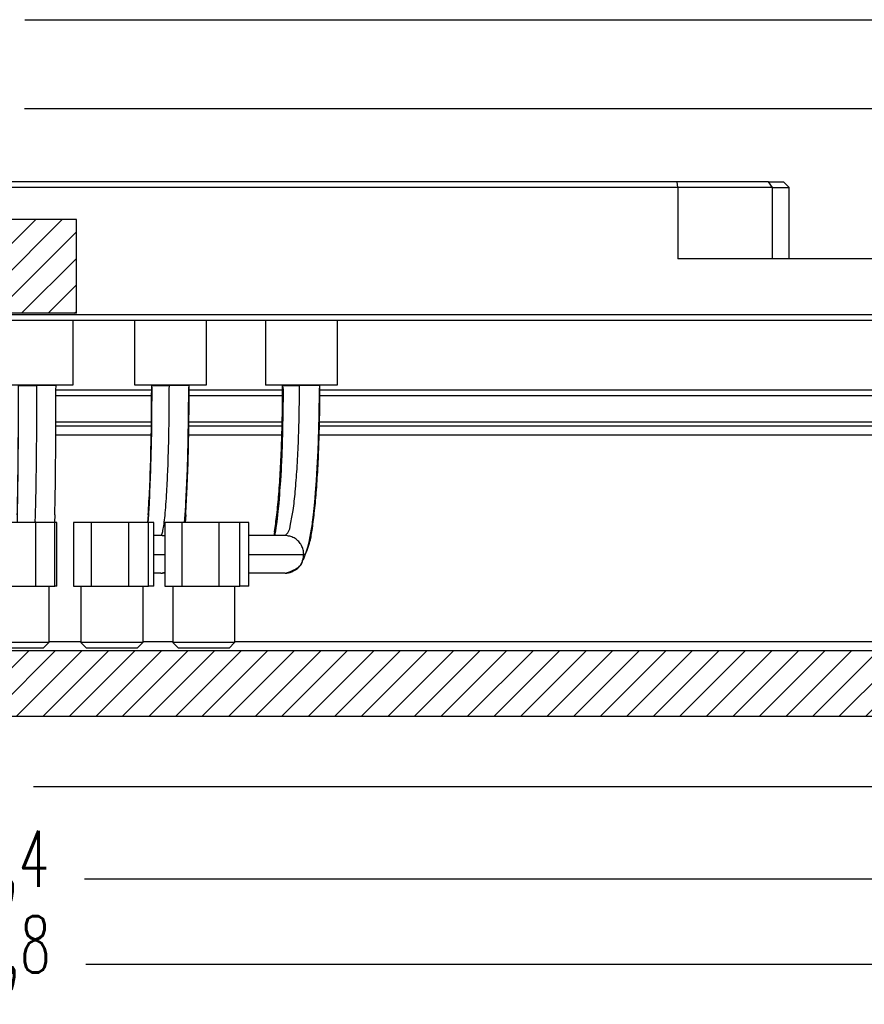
# Model space of a CAD drawing. Header units: inches. Extents: x -343 to 520, y -275 to 283.
# Tile 25 of 42: x -122 to -77, y -102 to -50. Entities that reach past the tile are written whole.
import ezdxf

# ---------------------------------------------------------------- set-up
doc = ezdxf.new("R2010")
doc.units = ezdxf.units.IN
doc.layers.add('1', color=7, linetype='Continuous')
doc.styles.add('CONVERTER_12', font='txt.shx', dxfattribs={"width": 0.63})
doc.dimstyles.new('ME10_DIM_17', dxfattribs={"dimtxt": 3, "dimasz": 2.5, "dimexe": 2, "dimexo": 1, "dimgap": 1, "dimtad": 0, "dimdsep": 46, "dimtxsty": 'CONVERTER_12', "dimsah": 1, "dimcen": 0.09, "dimclrd": 3, "dimclre": 3, "dimclrt": 3, "dimadec": 0, "dimazin": 0, "dimtfac": 1, "dimtdec": 4, "dimtix": 1, "dimtmove": 0, "dimatfit": 3, "dimfxl": 1, "dimtolj": 1, "dimtzin": 0, "dimarcsym": 0})
doc.dimstyles.new('ME10_DIM_18', dxfattribs={"dimtxt": 3, "dimasz": 2.5, "dimexe": 2, "dimexo": 1, "dimgap": 1, "dimtad": 0, "dimdsep": 46, "dimtxsty": 'CONVERTER_12', "dimsah": 1, "dimcen": 0.09, "dimclrd": 3, "dimclre": 3, "dimclrt": 3, "dimadec": 0, "dimazin": 0, "dimtfac": 1, "dimtdec": 4, "dimtix": 1, "dimtmove": 0, "dimatfit": 3, "dimfxl": 1, "dimtolj": 1, "dimtzin": 0, "dimarcsym": 0})
doc.dimstyles.new('ME10_DIM_19', dxfattribs={"dimtxt": 3, "dimasz": 2.5, "dimexe": 2, "dimexo": 1, "dimgap": 1, "dimtad": 0, "dimdsep": 46, "dimtxsty": 'CONVERTER_12', "dimsah": 1, "dimcen": 0.09, "dimclrd": 3, "dimclre": 3, "dimclrt": 3, "dimadec": 0, "dimazin": 0, "dimtfac": 1, "dimtdec": 4, "dimtix": 1, "dimtmove": 0, "dimatfit": 3, "dimfxl": 1, "dimtolj": 1, "dimtzin": 0, "dimarcsym": 0})
doc.dimstyles.new('ME10_DIM_25', dxfattribs={"dimtxt": 3, "dimasz": 2.5, "dimexe": 2, "dimexo": 1, "dimgap": 1, "dimtad": 0, "dimdec": 0, "dimdsep": 46, "dimtxsty": 'CONVERTER_12', "dimsah": 1, "dimcen": 0.09, "dimclrd": 3, "dimclre": 3, "dimclrt": 3, "dimadec": 0, "dimazin": 0, "dimtfac": 1, "dimtdec": 4, "dimtix": 1, "dimtmove": 0, "dimatfit": 3, "dimfxl": 1, "dimtolj": 1, "dimtzin": 0, "dimarcsym": 0})
doc.dimstyles.new('ME10_DIM_26', dxfattribs={"dimtxt": 3, "dimasz": 2.5, "dimexe": 2, "dimexo": 1, "dimgap": 1, "dimtad": 0, "dimdec": 0, "dimdsep": 46, "dimtxsty": 'CONVERTER_12', "dimsah": 1, "dimcen": 0.09, "dimclrd": 3, "dimclre": 3, "dimclrt": 3, "dimadec": 0, "dimazin": 0, "dimtfac": 1, "dimtdec": 4, "dimtix": 1, "dimtmove": 0, "dimatfit": 3, "dimfxl": 1, "dimtolj": 1, "dimtzin": 0, "dimarcsym": 0})
pattern_1 = [(225, (0, 0), (0.707107, -0.707107), [])]

# ---------------------------------------------------------------- blocks, each defined once
blk = doc.blocks.new('cable__18', base_point=(-114.475, -83.406))
at = {"color": 7, "linetype": 'Continuous'}
for p, q in [((-108.212, -69.406), (-108.211, -69.38)), ((-108.212, -69.406), (-108.209, -69.428)), ((-108.209, -69.428), (-108.208, -69.438)), ((-108.208, -69.38), (-108.208, -69.406)), ((-108.208, -69.438), (-108.18, -69.621)), ((-108.18, -69.621), (-108.191, -70.976)), ((-106.26, -71.013), (-106.249, -69.658)), ((-106.249, -69.658), (-106.217, -69.417)), ((-106.217, -69.38), (-106.217, -69.406)), ((-106.217, -69.417), (-106.215, -69.406)), ((-108.191, -70.976), (-108.205, -71.64)), ((-106.294, -72.326), (-106.26, -71.013)), ((-108.21, -71.854), (-108.254, -73.12)), ((-108.205, -71.64), (-108.21, -71.854)), ((-106.315, -72.888), (-106.294, -72.326)), ((-106.358, -73.795), (-106.315, -72.888)), ((-108.254, -73.12), (-108.284, -73.718)), ((-108.291, -73.922), (-108.325, -74.481)), ((-108.284, -73.718), (-108.291, -73.922)), ((-106.399, -74.467), (-106.358, -73.795)), ((-108.325, -74.481), (-108.364, -75.007)), ((-106.447, -75.129), (-106.399, -74.467)), ((-108.364, -75.007), (-108.374, -75.205)), ((-108.374, -75.205), (-108.416, -75.678)), ((-106.49, -75.618), (-106.447, -75.129)), ((-108.461, -76.112), (-108.475, -76.3)), ((-108.416, -75.678), (-108.461, -76.112)), ((-106.559, -76.294), (-106.49, -75.618)), ((-108.475, -76.3), (-108.521, -76.669)), ((-106.608, -76.685), (-106.559, -76.294)), ((-113.575, -76.706), (-114.475, -76.706)), ((-114.475, -76.706), (-114.475, -80.106)), ((-111.584, -76.706), (-113.575, -76.706)), ((-113.575, -76.706), (-113.575, -80.106)), ((-110.493, -76.706), (-111.584, -76.706)), ((-111.584, -80.106), (-111.584, -76.706)), ((-110.493, -80.106), (-110.493, -76.706)), ((-110.014, -76.706), (-110.493, -76.706)), ((-110.014, -80.106), (-110.014, -76.706)), ((-108.586, -77.157), (-108.631, -77.403)), ((-108.57, -76.994), (-108.586, -77.157)), ((-108.521, -76.669), (-108.57, -76.994)), ((-106.695, -77.263), (-106.621, -76.776)), ((-106.621, -76.776), (-106.608, -76.685)), ((-109.549, -77.406), (-110.014, -77.406)), ((-108.075, -77.406), (-109.549, -77.406)), ((-108.639, -77.2), (-108.677, -77.406)), ((-108.631, -77.403), (-108.632, -77.406)), ((-108.015, -77.407), (-108.075, -77.406)), ((-106.859, -78.027), (-106.773, -77.665)), ((-106.773, -77.665), (-106.747, -77.543)), ((-106.747, -77.543), (-106.695, -77.263)), ((-107.072, -78.635), (-106.907, -78.187)), ((-106.907, -78.187), (-106.859, -78.027)), ((-107.146, -78.757), (-107.144, -78.732)), ((-107.144, -78.732), (-107.143, -78.707)), ((-107.143, -78.707), (-107.112, -78.693)), ((-107.112, -78.693), (-107.08, -78.65)), ((-107.08, -78.65), (-107.072, -78.635)), ((-107.755, -79.297), (-107.676, -79.265)), ((-107.676, -79.265), (-107.607, -79.234)), ((-107.607, -79.234), (-107.547, -79.205)), ((-107.547, -79.205), (-107.494, -79.176)), ((-107.494, -79.176), (-107.447, -79.149)), ((-107.447, -79.149), (-107.406, -79.122)), ((-107.406, -79.122), (-107.369, -79.096)), ((-107.369, -79.096), (-107.336, -79.07)), ((-107.336, -79.07), (-107.307, -79.045)), ((-107.307, -79.045), (-107.281, -79.021)), ((-107.281, -79.021), (-107.259, -78.996)), ((-107.259, -78.996), (-107.238, -78.972)), ((-107.238, -78.972), (-107.221, -78.948)), ((-107.221, -78.948), (-107.205, -78.925)), ((-107.205, -78.925), (-107.191, -78.901)), ((-107.191, -78.901), (-107.18, -78.877)), ((-107.18, -78.877), (-107.17, -78.854)), ((-107.17, -78.854), (-107.161, -78.83)), ((-107.161, -78.83), (-107.155, -78.806)), ((-107.155, -78.806), (-107.15, -78.782)), ((-107.15, -78.782), (-107.146, -78.757)), ((-109.549, -79.406), (-110.014, -79.406)), ((-108.075, -79.406), (-109.549, -79.406)), ((-108.075, -79.406), (-107.951, -79.367)), ((-107.951, -79.367), (-107.846, -79.331)), ((-107.846, -79.331), (-107.755, -79.297)), ((-114.475, -80.106), (-113.575, -80.106)), ((-114.062, -80.106), (-114.062, -83.106)), ((-113.575, -80.106), (-111.584, -80.106)), ((-111.584, -80.106), (-110.493, -80.106)), ((-110.762, -80.106), (-110.762, -83.106)), ((-110.014, -80.106), (-110.493, -80.106)), ((-114.062, -83.106), (-113.762, -83.406)), ((-111.982, -83.106), (-114.062, -83.106)), ((-111.062, -83.406), (-113.762, -83.406)), ((-110.762, -83.106), (-111.982, -83.106)), ((-111.062, -83.406), (-110.762, -83.106))]:
    blk.add_line(p, q, dxfattribs=at)
at = {"color": 1, "linetype": 'Continuous'}
for p, q in [((-108.208, -69.406), (-108.212, -69.406)), ((-108.212, -69.406), (-107.308, -69.406)), ((-107.308, -69.38), (-107.308, -69.406)), ((-106.217, -69.406), (-107.308, -69.406)), ((-110.014, -78.406), (-109.536, -78.406)), ((-109.536, -78.406), (-107.079, -78.406))]:
    blk.add_line(p, q, dxfattribs=at)
at = {"color": 7, "linetype": 'Continuous'}
for points, knots in [([(-108.639, -77.2), (-108.595, -76.9), (-108.498, -76.233), (-108.401, -75.133), (-108.315, -73.861), (-108.254, -72.453), (-108.215, -70.953), (-108.21, -69.927), (-108.208, -69.406)], [0, 0, 0, 0, 0.90822, 2.022615, 3.310594, 4.733832, 6.249679, 7.812567, 7.812567, 7.812567, 7.812567]), ([(-106.911, -78.233), (-106.86, -78.09), (-106.732, -77.731), (-106.621, -77.052), (-106.501, -76.156), (-106.404, -75.06), (-106.322, -73.799), (-106.262, -72.408), (-106.224, -70.929), (-106.219, -69.919), (-106.217, -69.406)], [0, 0, 0, 0, 0.453035, 1.143361, 2.055961, 3.16612, 4.442317, 5.847729, 7.341539, 8.880228, 8.880228, 8.880228, 8.880228]), ([(-108.075, -79.406), (-108.015, -79.403), (-107.894, -79.397), (-107.779, -79.36), (-107.722, -79.341)], [0, 0, 0, 0, 0.1801715, 0.3603963, 0.3603963, 0.3603963, 0.3603963])]:
    blk.add_open_spline(points, degree=3, knots=knots, dxfattribs=at)
at = {"color": 1, "linetype": 'Continuous'}
for points, knots in [([(-108.075, -77.406), (-108.021, -77.357), (-107.845, -77.201), (-107.77, -76.695), (-107.622, -75.982), (-107.522, -74.99), (-107.427, -73.795), (-107.36, -72.428), (-107.316, -70.947), (-107.311, -69.926), (-107.308, -69.406)], [0, 0, 0, 0, 0.21449, 0.691919, 1.44299, 2.444655, 3.660692, 5.0456, 6.546979, 8.107771, 8.107771, 8.107771, 8.107771]), ([(-107.079, -78.406), (-107.086, -78.322), (-107.098, -78.154), (-107.194, -77.918), (-107.342, -77.713), (-107.537, -77.552), (-107.766, -77.441), (-107.932, -77.419), (-108.015, -77.407)], [0, 0, 0, 0, 0.251048, 0.501957, 0.752623, 1.003002, 1.25312, 1.50307, 1.50307, 1.50307, 1.50307]), ([(-107.722, -79.341), (-107.631, -79.297), (-107.45, -79.209), (-107.244, -78.981), (-107.106, -78.708), (-107.088, -78.506), (-107.079, -78.406)], [0, 0, 0, 0, 0.299878, 0.600157, 0.900821, 1.201718, 1.201718, 1.201718, 1.201718]), ([(-107.079, -78.406), (-107.049, -78.393), (-106.97, -78.362), (-106.934, -78.282), (-106.911, -78.233)], [0, 0, 0, 0, 0.095021, 0.2493393, 0.2493393, 0.2493393, 0.2493393])]:
    blk.add_open_spline(points, degree=3, knots=knots, dxfattribs=at)
blk = doc.blocks.new('Gore_OL_G4_ZTG__19', base_point=(-109.117, -69.38))
at = {"color": 7, "linetype": 'Continuous'}
for p, q in [((-109.117, -65.935), (-109.117, -69.38)), ((-105.307, -65.935), (-105.307, -69.38)), ((-105.307, -69.38), (-109.117, -69.38))]:
    blk.add_line(p, q, dxfattribs=at)
blk = doc.blocks.new('GoreZQR_46_2_14_1_12_6__20', base_point=(-114.475, -83.406))
for name, p in [('Gore_OL_G4_ZTG__19', (-109.117, -69.38)), ('cable__18', (-114.475, -83.406))]:
    blk.add_blockref(name, p)
blk = doc.blocks.new('cable__21', base_point=(-119.347, -83.406))
at = {"color": 7, "linetype": 'Continuous'}
for p, q in [((-115.184, -69.406), (-115.183, -69.38)), ((-115.183, -69.413), (-115.184, -69.406)), ((-115.163, -69.537), (-115.183, -69.413)), ((-115.182, -69.38), (-115.182, -69.406)), ((-115.17, -70.973), (-115.163, -69.537)), ((-113.214, -70.995), (-113.207, -69.559)), ((-113.207, -69.559), (-113.186, -69.406)), ((-113.186, -69.38), (-113.186, -69.406)), ((-115.18, -71.808), (-115.17, -70.973)), ((-113.236, -72.388), (-113.214, -70.995)), ((-115.193, -72.492), (-115.18, -71.808)), ((-113.275, -73.838), (-113.236, -72.388)), ((-115.227, -73.791), (-115.193, -72.492)), ((-115.276, -75.078), (-115.229, -73.916)), ((-115.229, -73.916), (-115.227, -73.791)), ((-113.304, -74.59), (-113.275, -73.838)), ((-113.356, -75.677), (-113.304, -74.59)), ((-115.305, -75.714), (-115.278, -75.199)), ((-115.278, -75.199), (-115.276, -75.078)), ((-115.334, -76.185), (-115.305, -75.714)), ((-113.397, -76.297), (-113.367, -75.825)), ((-113.367, -75.825), (-113.356, -75.677)), ((-115.368, -76.3), (-115.398, -76.706)), ((-115.366, -76.706), (-115.336, -76.3)), ((-115.336, -76.3), (-115.334, -76.185)), ((-113.427, -76.706), (-113.397, -76.297)), ((-113.371, -76.3), (-113.401, -76.706)), ((-119.347, -76.706), (-119.347, -80.106)), ((-118.406, -76.706), (-119.347, -76.706)), ((-118.406, -76.706), (-118.406, -80.106)), ((-116.409, -76.706), (-118.406, -76.706)), ((-115.353, -76.706), (-116.409, -76.706)), ((-116.409, -80.106), (-116.409, -76.706)), ((-115.353, -80.106), (-115.353, -76.706)), ((-115.066, -76.706), (-115.353, -76.706)), ((-115.066, -80.106), (-115.066, -76.706)), ((-114.997, -77.406), (-115.066, -77.406)), ((-114.702, -77.406), (-114.997, -77.406)), ((-114.642, -77.407), (-114.702, -77.406)), ((-114.997, -79.406), (-115.066, -79.406)), ((-114.702, -79.406), (-114.997, -79.406)), ((-114.702, -79.406), (-114.616, -79.387)), ((-114.616, -79.387), (-114.536, -79.367)), ((-114.536, -79.367), (-114.475, -79.349)), ((-114.475, -79.379), (-114.522, -79.389)), ((-119.347, -80.106), (-118.406, -80.106)), ((-118.957, -80.106), (-118.957, -83.106)), ((-118.406, -80.106), (-116.409, -80.106)), ((-116.409, -80.106), (-115.353, -80.106)), ((-115.657, -80.106), (-115.657, -83.106)), ((-115.066, -80.106), (-115.353, -80.106)), ((-118.957, -83.106), (-118.657, -83.406)), ((-116.816, -83.106), (-118.957, -83.106)), ((-115.957, -83.406), (-118.657, -83.406)), ((-115.657, -83.106), (-116.816, -83.106)), ((-115.957, -83.406), (-115.657, -83.106))]:
    blk.add_line(p, q, dxfattribs=at)
at = {"color": 1, "linetype": 'Continuous'}
for p, q in [((-115.182, -69.406), (-115.184, -69.406)), ((-115.184, -69.406), (-114.242, -69.406)), ((-114.242, -69.38), (-114.242, -69.406)), ((-113.186, -69.406), (-114.242, -69.406)), ((-114.475, -77.432), (-114.522, -77.422)), ((-115.066, -78.406), (-114.884, -78.406)), ((-114.884, -78.406), (-114.589, -78.406)), ((-114.589, -78.406), (-114.475, -78.406))]:
    blk.add_line(p, q, dxfattribs=at)
at = {"color": 7, "linetype": 'Continuous'}
for points, knots in [([(-115.368, -76.3), (-115.34, -75.828), (-115.279, -74.799), (-115.226, -73.149), (-115.189, -71.323), (-115.185, -70.055), (-115.182, -69.406)], [0, 0, 0, 0, 1.417695, 3.094005, 4.949967, 6.897963, 6.897963, 6.897963, 6.897963]), ([(-113.371, -76.3), (-113.343, -75.828), (-113.282, -74.799), (-113.229, -73.149), (-113.192, -71.323), (-113.188, -70.055), (-113.186, -69.406)], [0, 0, 0, 0, 1.417695, 3.094005, 4.949967, 6.897963, 6.897963, 6.897963, 6.897963]), ([(-114.702, -79.406), (-114.672, -79.405), (-114.612, -79.404), (-114.552, -79.394), (-114.522, -79.389)], [0, 0, 0, 0, 0.090442, 0.1808865, 0.1808865, 0.1808865, 0.1808865])]:
    blk.add_open_spline(points, degree=3, knots=knots, dxfattribs=at)
at = {"color": 1, "linetype": 'Continuous'}
for points, knots in [([(-114.702, -77.406), (-114.68, -77.384), (-114.608, -77.311), (-114.579, -77.086), (-114.514, -76.758), (-114.467, -76.294), (-114.417, -75.717), (-114.364, -74.889), (-114.314, -73.794), (-114.273, -72.428), (-114.247, -70.946), (-114.243, -69.926), (-114.242, -69.406)], [0, 0, 0, 0, 0.09119, 0.303418, 0.644787, 1.111136, 1.69384, 2.38575, 3.599395, 4.983143, 6.484117, 8.044865, 8.044865, 8.044865, 8.044865]), ([(-114.522, -77.422), (-114.542, -77.419), (-114.582, -77.412), (-114.622, -77.409), (-114.642, -77.407)], [0, 0, 0, 0, 0.060308, 0.1206146, 0.1206146, 0.1206146, 0.1206146])]:
    blk.add_open_spline(points, degree=3, knots=knots, dxfattribs=at)
blk = doc.blocks.new('Gore_OL_G4_ZTG__22', base_point=(-116.089, -69.38))
at = {"color": 7, "linetype": 'Continuous'}
for p, q in [((-116.089, -69.38), (-116.089, -65.935)), ((-112.279, -65.935), (-112.279, -69.38)), ((-112.279, -69.38), (-116.089, -69.38))]:
    blk.add_line(p, q, dxfattribs=at)
blk = doc.blocks.new('GoreZQR_46_2_14_1_12_5__23', base_point=(-119.347, -83.406))
for name, p in [('Gore_OL_G4_ZTG__22', (-116.089, -69.38)), ('cable__21', (-119.347, -83.406))]:
    blk.add_blockref(name, p)
blk = doc.blocks.new('cable__24', base_point=(-124.336, -83.406))
at = {"color": 7, "linetype": 'Continuous'}
for p, q in [((-122.281, -69.406), (-122.279, -69.38)), ((-122.281, -69.38), (-122.281, -69.406)), ((-122.273, -69.45), (-122.281, -69.406)), ((-122.279, -71.715), (-122.273, -69.45)), ((-120.281, -69.38), (-120.281, -69.406)), ((-122.295, -73.867), (-122.279, -71.76)), ((-122.279, -71.76), (-122.279, -71.715)), ((-122.312, -75.153), (-122.295, -73.909)), ((-122.295, -73.909), (-122.295, -73.867)), ((-122.331, -76.261), (-122.311, -75.194)), ((-122.311, -75.194), (-122.312, -75.153)), ((-122.342, -76.3), (-122.352, -76.706)), ((-122.339, -76.706), (-122.329, -76.3)), ((-122.329, -76.3), (-122.331, -76.261)), ((-120.343, -76.3), (-120.353, -76.706)), ((-124.336, -76.706), (-124.336, -80.106)), ((-123.356, -76.706), (-124.336, -76.706)), ((-121.356, -76.706), (-123.356, -76.706)), ((-123.356, -76.706), (-123.356, -80.106)), ((-120.337, -76.706), (-121.356, -76.706)), ((-121.356, -80.106), (-121.356, -76.706)), ((-120.337, -80.106), (-120.337, -76.706)), ((-120.241, -76.706), (-120.337, -76.706)), ((-120.241, -80.106), (-120.241, -76.706)), ((-124.336, -80.106), (-123.356, -80.106)), ((-123.972, -80.106), (-123.972, -83.106)), ((-123.356, -80.106), (-121.356, -80.106)), ((-121.356, -80.106), (-120.337, -80.106)), ((-120.672, -80.106), (-120.672, -83.106)), ((-120.241, -80.106), (-120.337, -80.106)), ((-123.972, -83.106), (-123.672, -83.406)), ((-120.833, -83.106), (-123.972, -83.106)), ((-121.83, -83.406), (-123.672, -83.406)), ((-120.972, -83.406), (-121.83, -83.406)), ((-120.972, -83.406), (-120.672, -83.106)), ((-120.672, -83.106), (-120.833, -83.106))]:
    blk.add_line(p, q, dxfattribs=at)
at = {"color": 1, "linetype": 'Continuous'}
for p, q in [((-122.281, -69.406), (-121.3, -69.406)), ((-121.3, -69.38), (-121.3, -69.406)), ((-120.281, -69.406), (-121.3, -69.406)), ((-121.389, -76.656), (-121.391, -76.706))]:
    blk.add_line(p, q, dxfattribs=at)
at = {"color": 7, "linetype": 'Continuous'}
for points in [[(-122.342, -76.3), (-122.333, -75.828), (-122.313, -74.798), (-122.295, -73.149), (-122.283, -71.323), (-122.281, -70.055), (-122.281, -69.406)], [(-120.343, -76.3), (-120.333, -75.828), (-120.313, -74.798), (-120.296, -73.149), (-120.283, -71.323), (-120.282, -70.055), (-120.281, -69.406)]]:
    blk.add_open_spline(points, degree=3, knots=[0, 0, 0, 0, 1.415787, 3.091188, 4.946836, 6.894797, 6.894797, 6.894797, 6.894797], dxfattribs=at)
at = {"color": 1, "linetype": 'Continuous'}
blk.add_open_spline([(-121.389, -76.656), (-121.38, -76.401), (-121.359, -75.814), (-121.34, -74.83), (-121.322, -73.653), (-121.31, -72.324), (-121.302, -70.891), (-121.301, -69.907), (-121.3, -69.406)], degree=3, knots=[0, 0, 0, 0, 0.765084, 1.761176, 2.952846, 4.297658, 5.747708, 7.251333, 7.251333, 7.251333, 7.251333], dxfattribs=at)
blk = doc.blocks.new('Gore_OL_G4_ZTG__25', base_point=(-123.186, -69.38))
at = {"color": 7, "linetype": 'Continuous'}
for p, q in [((-123.186, -69.38), (-123.186, -65.935)), ((-119.376, -65.935), (-119.376, -69.38)), ((-119.376, -69.38), (-123.186, -69.38))]:
    blk.add_line(p, q, dxfattribs=at)
blk = doc.blocks.new('GoreZQR_46_2_14_1_12_4__26', base_point=(-124.336, -83.406))
for name, p in [('Gore_OL_G4_ZTG__25', (-123.186, -69.38)), ('cable__24', (-124.336, -83.406))]:
    blk.add_blockref(name, p)
blk = doc.blocks.new('E7018-22581_smp_connector_ring__41', base_point=(-216.35, -71.55))
at = {"color": 7, "linetype": 'Continuous'}
for p, q in [((-87.175, -58.55), (-162.525, -58.55)), ((-82.307, -58.55), (-87.175, -58.55)), ((-87.15, -58.85), (-87.175, -58.55)), ((-82.307, -58.55), (-81.516, -58.55)), ((-81.216, -58.85), (-81.516, -58.55)), ((-87.15, -58.85), (-162.55, -58.85)), ((-87.15, -58.85), (-87.15, -62.65)), ((-82.095, -58.85), (-87.15, -58.85)), ((-82.095, -58.85), (-81.216, -58.85)), ((-81.216, -62.65), (-81.216, -58.85)), ((-76.26, -62.65), (-87.15, -62.65)), ((-63.05, -65.935), (-143.947, -65.935)), ((-63.35, -65.635), (-143.855, -65.635)), ((-117.533, -69.65), (-120.281, -69.65)), ((-115.183, -69.65), (-117.533, -69.65)), ((-110.296, -69.65), (-113.186, -69.65)), ((-108.209, -69.65), (-110.296, -69.65)), ((-103.219, -69.65), (-106.218, -69.65)), ((-54.85, -69.65), (-103.219, -69.65)), ((-117.502, -69.95), (-120.281, -69.95)), ((-115.184, -69.95), (-117.502, -69.95)), ((-110.234, -69.95), (-113.187, -69.95)), ((-108.21, -69.95), (-110.234, -69.95)), ((-103.126, -69.95), (-106.219, -69.95)), ((-54.55, -69.95), (-103.126, -69.95)), ((-116.017, -71.35), (-120.285, -71.35)), ((-115.195, -71.35), (-116.017, -71.35)), ((-108.228, -71.35), (-113.198, -71.35)), ((-98.738, -71.35), (-106.238, -71.35)), ((-75.182, -71.35), (-98.738, -71.35)), ((-120.286, -71.55), (-115.996, -71.55)), ((-115.996, -71.55), (-115.198, -71.55)), ((-113.201, -71.55), (-108.233, -71.55)), ((-106.242, -71.55), (-98.676, -71.55)), ((-98.676, -71.55), (-75.065, -71.55))]:
    blk.add_line(p, q, dxfattribs=at)
at = {"color": 1, "linetype": 'Continuous'}
for p, q in [((-82.095, -58.85), (-82.307, -58.55)), ((-82.095, -62.65), (-82.095, -58.85))]:
    blk.add_line(p, q, dxfattribs=at)
blk = doc.blocks.new('N2398-62570_port_scale_rf_probe_card_ring__43', base_point=(-216.35, -75.75))
blk.add_blockref('E7018-22581_smp_connector_ring__41', (-216.35, -71.55))
blk = doc.blocks.new('psrf_probe_card_unit__44', base_point=(-216.35, -83.406))
for name, p in [('N2398-62570_port_scale_rf_probe_card_ring__43', (-216.35, -75.75)), ('GoreZQR_46_2_14_1_12_4__26', (-124.336, -83.406)), ('GoreZQR_46_2_14_1_12_5__23', (-119.347, -83.406)), ('GoreZQR_46_2_14_1_12_6__20', (-114.475, -83.406))]:
    blk.add_blockref(name, p)
blk = doc.blocks.new('probecard_stiffener_1__45', base_point=(-277.25, -83.55))
at = {"color": 7, "linetype": 'Continuous'}
for p, q in [((-116.017, -72.05), (-120.289, -72.05)), ((-115.206, -72.05), (-116.017, -72.05)), ((-108.247, -72.05), (-113.209, -72.05)), ((-98.738, -72.05), (-106.256, -72.05)), ((-75.182, -72.05), (-98.738, -72.05)), ((-120.672, -83.05), (-118.957, -83.05)), ((-115.657, -83.05), (-114.062, -83.05)), ((-110.762, -83.05), (-107.281, -83.05)), ((-107.281, -83.05), (-40.35, -83.05))]:
    blk.add_line(p, q, dxfattribs=at)
blk = doc.blocks.new('probe_card_stiffener_E7018-24155__46', base_point=(-277.25, -83.55))
blk.add_blockref('probecard_stiffener_1__45', (-277.25, -83.55))
blk = doc.blocks.new('handle_E7018-24955__47', base_point=(-191.813, -71.55))
at = {"linetype": 'Continuous'}
h = blk.add_hatch(dxfattribs=at)
h.set_pattern_fill('_USER', color=1, angle=225, pattern_type=0)
h.set_pattern_definition(pattern_1)
h.paths.add_polyline_path([(-119.192, -65.55), (-119.192, -60.55), (-130.506, -60.55), (-130.506, -65.55)])
at = {"color": 7, "linetype": 'Continuous'}
for p, q in [((-153.034, -60.55), (-130.506, -60.55)), ((-119.192, -60.55), (-130.506, -60.55)), ((-130.506, -60.55), (-130.506, -65.55)), ((-119.192, -65.55), (-119.192, -60.55)), ((-158.034, -63.479), (-159.17, -65.086)), ((-153.034, -65.55), (-130.506, -65.55)), ((-119.192, -65.55), (-130.506, -65.55)), ((-177.427, -66.55), (-161.67, -66.55)), ((-156.67, -68.621), (-155.534, -67.014)), ((-149.877, -67.014), (-151.013, -68.621)), ((-191.813, -69.65), (-191.813, -69.95)), ((-187.7, -71.55), (-161.67, -71.55)), ((-156.013, -71.55), (-161.67, -71.55))]:
    blk.add_line(p, q, dxfattribs=at)
at = {"color": 1, "linetype": 'Continuous'}
for p, q in [((-149.877, -67.014), (-155.534, -67.014)), ((-151.013, -68.621), (-156.67, -68.621))]:
    blk.add_line(p, q, dxfattribs=at)
at = {"color": 7, "linetype": 'Continuous'}
for points, knots in [([(-153.034, -60.55), (-153.5, -60.588), (-154.448, -60.666), (-155.794, -61.281), (-157.038, -62.212), (-157.694, -63.047), (-158.034, -63.479)], [0, 0, 0, 0, 1.392814, 2.836208, 4.368674, 6.010252, 6.010252, 6.010252, 6.010252]), ([(-161.67, -66.55), (-161.437, -66.531), (-160.963, -66.492), (-160.289, -66.184), (-159.668, -65.719), (-159.34, -65.302), (-159.17, -65.086)], [0, 0, 0, 0, 0.696407, 1.418104, 2.184337, 3.005126, 3.005126, 3.005126, 3.005126]), ([(-153.034, -65.55), (-153.267, -65.569), (-153.741, -65.608), (-154.414, -65.916), (-155.036, -66.381), (-155.364, -66.798), (-155.534, -67.014)], [0, 0, 0, 0, 0.696407, 1.418104, 2.184337, 3.005126, 3.005126, 3.005126, 3.005126]), ([(-147.377, -65.55), (-147.61, -65.569), (-148.084, -65.608), (-148.757, -65.916), (-149.379, -66.381), (-149.707, -66.798), (-149.877, -67.014)], [0, 0, 0, 0, 0.696407, 1.418104, 2.184337, 3.005126, 3.005126, 3.005126, 3.005126]), ([(-161.67, -71.55), (-161.204, -71.512), (-160.255, -71.434), (-158.909, -70.819), (-157.666, -69.888), (-157.009, -69.053), (-156.67, -68.621)], [0, 0, 0, 0, 1.392814, 2.836208, 4.368674, 6.010252, 6.010252, 6.010252, 6.010252]), ([(-156.013, -71.55), (-155.547, -71.512), (-154.599, -71.434), (-153.252, -70.819), (-152.009, -69.888), (-151.352, -69.053), (-151.013, -68.621)], [0, 0, 0, 0, 1.392814, 2.836208, 4.368674, 6.010252, 6.010252, 6.010252, 6.010252])]:
    blk.add_open_spline(points, degree=3, knots=knots, dxfattribs=at)
blk = doc.blocks.new('probe_card_stiffner_assy_E7018-64155__48', base_point=(-277.25, -83.55))
for name, p in [('handle_E7018-24955__47', (-191.813, -71.55)), ('probe_card_stiffener_E7018-24155__46', (-277.25, -83.55))]:
    blk.add_blockref(name, p)
blk = doc.blocks.new('probe_card_E7018-96550__49', base_point=(-264.55, -87.05))
at = {"linetype": 'Continuous'}
h = blk.add_hatch(dxfattribs=at)
h.set_pattern_fill('_USER', color=1, angle=225, pattern_type=0)
h.set_pattern_definition(pattern_1)
h.paths.add_polyline_path([(-39.35, -83.55), (-39.85, -83.55), (-39.85, -83.55), (-181.912, -83.55), (-181.912, -87.05), (-28.8, -87.05), (-27.2, -85.45), (-27.2, -83.55), (-36.35, -83.55)])
at = {"color": 7, "linetype": 'Continuous'}
for p, q in [((-39.85, -83.55), (-181.912, -83.55)), ((-28.8, -87.05), (-181.912, -87.05))]:
    blk.add_line(p, q, dxfattribs=at)
blk = doc.blocks.new('probe_card_assy__50', base_point=(-277.25, -87.05))
for name, p in [('psrf_probe_card_unit__44', (-216.35, -83.406)), ('probe_card_stiffner_assy_E7018-64155__48', (-277.25, -83.55)), ('probe_card_E7018-96550__49', (-264.55, -87.05))]:
    blk.add_blockref(name, p)
blk = doc.blocks.new('*D173')
at = {"layer": '1', "color": 3, "linetype": 'Continuous'}
for p, q in [((-196.85, -57.85), (-196.85, -47.898)), ((-52.85, -57.85), (-52.85, -47.898)), ((-196.85, -49.898), (-133.004, -49.898)), ((-121.944, -49.898), (-52.85, -49.898))]:
    blk.add_line(p, q, dxfattribs=at)
at = {"layer": '1', "color": 3}
for points in [[(-194.35, -49.569), (-194.35, -50.228), (-196.85, -49.898)], [(-55.35, -50.228), (-55.35, -49.569), (-52.85, -49.898)]]:
    blk.add_solid(points, dxfattribs=at)
at = {"layer": '1', "color": 3, "insert": (-132.274, -51.398), "char_height": 3, "attachment_point": 7, "rotation": 0.0001, "line_spacing_factor": 0.60024, "style": 'CONVERTER_12'}
blk.add_mtext('\\C3; {\\Fgdt;n}\\C3;144', dxfattribs=at)
blk = doc.blocks.new('*D174')
at = {"layer": '1', "color": 3, "linetype": 'Continuous'}
for p, q in [((-264.55, -88.05), (-264.55, -97.7)), ((14.85, -88.05), (14.85, -97.7)), ((-264.55, -95.7), (-131.406, -95.7)), ((-118.771, -95.7), (14.85, -95.7))]:
    blk.add_line(p, q, dxfattribs=at)
at = {"layer": '1', "color": 3}
for points in [[(-262.05, -95.371), (-262.05, -96.029), (-264.55, -95.7)], [(12.35, -96.029), (12.35, -95.371), (14.85, -95.7)]]:
    blk.add_solid(points, dxfattribs=at)
at = {"layer": '1', "color": 3, "insert": (-129.896, -97.05), "char_height": 3, "attachment_point": 7, "rotation": 360, "line_spacing_factor": 0.60024, "style": 'CONVERTER_12'}
blk.add_mtext('\\C3;{\\Fgdt;n}\\C3;279,4', dxfattribs=at)
blk = doc.blocks.new('*D175')
at = {"layer": '1', "color": 3, "linetype": 'Continuous'}
for p, q in [((-277.25, -83.55), (-277.25, -102.265)), ((27.55, -83.55), (27.55, -102.265)), ((-131.331, -100.265), (-277.25, -100.265)), ((27.55, -100.265), (-118.696, -100.265))]:
    blk.add_line(p, q, dxfattribs=at)
at = {"layer": '1', "color": 3}
for points in [[(-274.75, -99.936), (-274.75, -100.594), (-277.25, -100.265)], [(25.05, -100.594), (25.05, -99.936), (27.55, -100.265)]]:
    blk.add_solid(points, dxfattribs=at)
at = {"layer": '1', "color": 3, "insert": (-129.821, -101.615), "char_height": 3, "attachment_point": 7, "rotation": 0.0001, "line_spacing_factor": 0.60024, "style": 'CONVERTER_12'}
blk.add_mtext('\\C3;{\\Fgdt;n}\\C3;304,8', dxfattribs=at)
blk = doc.blocks.new('*D181')
at = {"layer": '1', "color": 3, "linetype": 'Continuous'}
for p, q in [((-194.759, -70.65), (-194.759, -92.801)), ((-54.85, -70.65), (-54.85, -92.801)), ((-130.854, -90.801), (-194.759, -90.801)), ((-54.85, -90.801), (-121.474, -90.801)), ((-54.85, -92.801), (-54.85, -92.801))]:
    blk.add_line(p, q, dxfattribs=at)
at = {"layer": '1', "color": 3}
for points in [[(-192.259, -90.472), (-192.259, -91.13), (-194.759, -90.801)], [(-57.35, -91.13), (-57.35, -90.472), (-54.85, -90.801)]]:
    blk.add_solid(points, dxfattribs=at)
at = {"layer": '1', "color": 3, "insert": (-129.344, -92.301), "char_height": 3, "attachment_point": 7, "rotation": 0.0001, "line_spacing_factor": 0.60024, "style": 'CONVERTER_12'}
blk.add_mtext('\\C3;{\\Fgdt;n}\\C3;140', dxfattribs=at)
blk = doc.blocks.new('*D182')
at = {"layer": '1', "color": 3, "linetype": 'Continuous'}
for p, q in [((-186.246, -57.85), (-186.246, -52.64)), ((-63.35, -57.85), (-63.35, -52.64)), ((-186.246, -54.64), (-131.342, -54.64)), ((-121.962, -54.64), (-63.35, -54.64))]:
    blk.add_line(p, q, dxfattribs=at)
at = {"layer": '1', "color": 3}
for points in [[(-183.746, -54.31), (-183.746, -54.969), (-186.246, -54.64)], [(-65.85, -54.969), (-65.85, -54.31), (-63.35, -54.64)]]:
    blk.add_solid(points, dxfattribs=at)
at = {"layer": '1', "color": 3, "insert": (-129.832, -56.14), "char_height": 3, "attachment_point": 7, "rotation": 0.0001, "line_spacing_factor": 0.60024, "style": 'CONVERTER_12'}
blk.add_mtext('\\C3;{\\Fgdt;n}\\C3;123', dxfattribs=at)
blk = doc.blocks.new('A-A__51', base_point=(-124.85, -73))
blk.add_blockref('probe_card_assy__50', (-277.25, -87.05))
at = {"layer": '1'}
for base, p1, p2, dimstyle, override, picture, middle in [((-196.85, -49.898), (-52.85, -58.85), (-196.85, -58.85), 'ME10_DIM_17', {"dimpost": ' {\\Fgdt;n}<>'}, '*D173', (-127.474, -49.898)), ((-186.246, -54.64), (-63.35, -58.85), (-186.246, -58.85), 'ME10_DIM_26', {"dimpost": '{\\Fgdt;n}<>'}, '*D182', (-126.652, -54.64)), ((27.55, -100.265), (-277.25, -82.55), (27.55, -82.55), 'ME10_DIM_19', {"dimpost": '{\\Fgdt;n}<>'}, '*D175', (-125.014, -100.265))]:
    dim = blk.add_linear_dim(base=base, p1=p1, p2=p2, dimstyle=dimstyle, override=override, dxfattribs=at)
    dim.commit()
    dim.dimension.update_dxf_attribs({"geometry": picture, "text_midpoint": middle, "text_rotation": 0.0001})
for p1, p2, distance, dimstyle, picture, middle in [((-194.759, -69.65), (-54.85, -69.65), -21.151, 'ME10_DIM_25', '*D181', (-126.164, -90.801)), ((14.85, -87.05), (-264.55, -87.05), 8.65, 'ME10_DIM_18', '*D174', (-125.088, -95.7))]:
    dim = blk.add_aligned_dim(p1=p1, p2=p2, distance=distance, dimstyle=dimstyle, override={"dimpost": '{\\Fgdt;n}<>'}, dxfattribs=at)
    dim.commit()
    dim.dimension.update_dxf_attribs({"geometry": picture, "text_midpoint": middle, "text_rotation": 0.0001})
blk = doc.blocks.new('1')
blk.add_blockref('A-A__51', (-124.85, -73))

msp = doc.modelspace()

# ---------------------------------------------------------------- block references
at = {"layer": '1'}
msp.add_blockref('1', (0, 0), dxfattribs=at)

doc.saveas('drawing.dxf')
